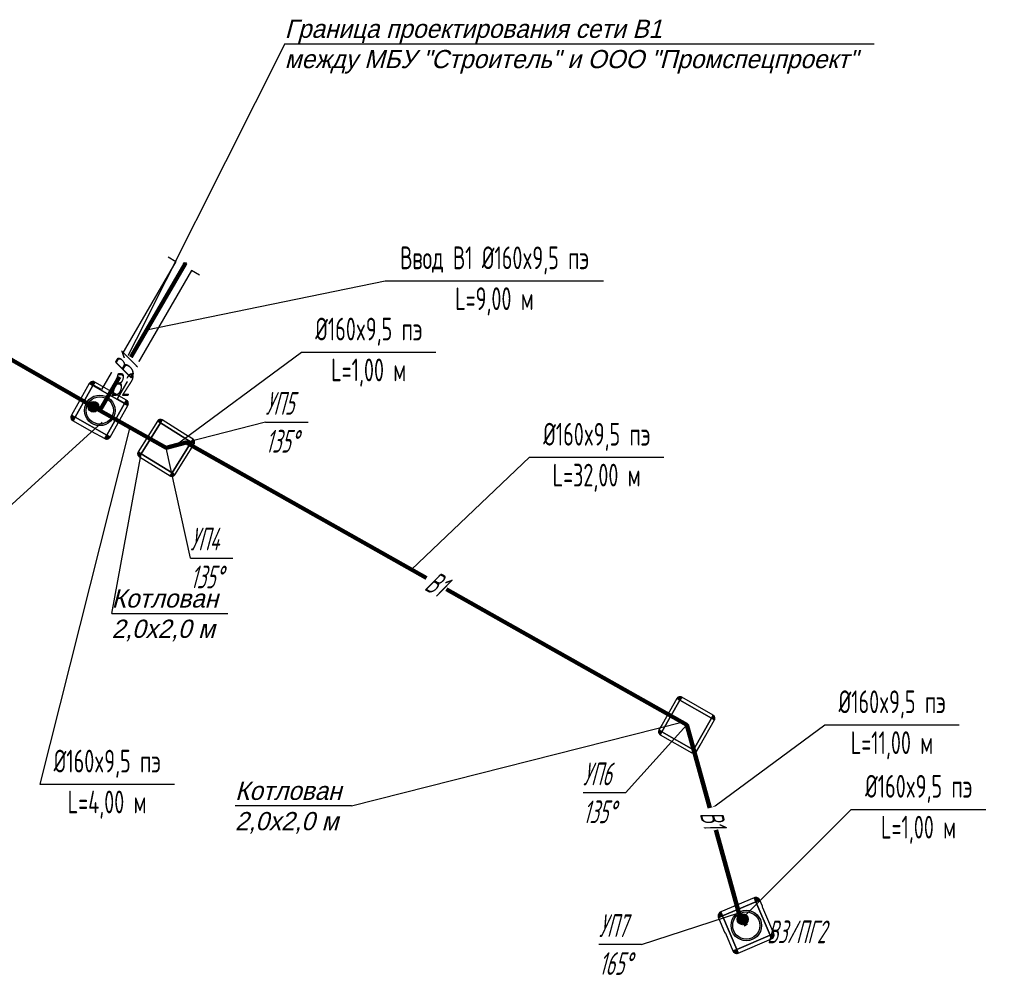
# Model space of a CAD drawing. Header units: millimetres. Extents: x 112608 to 125607, y 18336 to 42202.
# Tile 7 of 8: x 118239 to 118293, y 42102 to 42155. Entities that reach past the tile are written whole.
import ezdxf

# ---------------------------------------------------------------- set-up
doc = ezdxf.new("R2010")
doc.units = ezdxf.units.MM
doc.set_wipeout_variables(frame=1)
for name, color, linetype, lineweight in [('Линии сети', 30, 'Continuous', 30), ('Линии сети - подписи', 30, 'Continuous', 30), ('Сегменты', 30, 'Continuous', 100), ('Сегменты - подписи', 30, 'Continuous', 30), ('Узлы', 30, 'Continuous', 30), ('Узлы - подписи', 28, 'Continuous', 30), ('Футляры', 1, 'Continuous', 30)]:
    doc.layers.add(name, color=color, linetype=linetype, lineweight=lineweight)
for name, color, linetype in [('Полоса временного отвода', 7, 'Continuous'), ('Сегменты - элементы продольные', 7, 'Continuous'), ('Структурные линии', 7, 'Continuous')]:
    doc.layers.add(name, color=color, linetype=linetype)
doc.styles.add('SPDS', font='CS_Gost2304.shx', dxfattribs={"width": 0.8})
doc.styles.add('По умолчанию', font='SPDS.shx', dxfattribs={"width": 0.7, "oblique": 15, "height": 1.25})
doc.styles.add('Подписи узлов', font='SPDS.shx', dxfattribs={"width": 0.7, "oblique": 15, "height": 2.5})

# ---------------------------------------------------------------- blocks, each defined once
blk = doc.blocks.new('A$C609F5EC8')
at = {"color": 0, "linetype": 'ByBlock', "lineweight": -2}
for q in [(1221860.969, 463547.697), (1221903.222, 463567.216)]:
    blk.add_line((1221870.772, 463567.216), q, dxfattribs=at)
at = {"color": 0, "linetype": 'ByBlock', "lineweight": -2, "insert": (1221870.772, 463568.549), "char_height": 1, "attachment_point": 1}
blk.add_mtext('\\W1.00;\\Q15.00;Граница проектирования сети В1\\Pмежду МБУ "Строитель" и ООО "Промспецпроект"', dxfattribs=at)
blk = doc.blocks.new('A$CF1EE0C50')
at = {"color": 0, "linetype": 'ByBlock', "lineweight": -2}
for q in [(1221862.87, 463544.662), (1221867.647, 463535.861)]:
    blk.add_line((1221861.247, 463535.861), q, dxfattribs=at)
at = {"color": 0, "linetype": 'ByBlock', "lineweight": -2, "insert": (1221861.247, 463537.195), "char_height": 1, "attachment_point": 1}
blk.add_mtext('\\W1.00;\\Q15.00;Котлован\\P2,0х2,0 м', dxfattribs=at)
blk = doc.blocks.new('A$C23BAEBF9')
at = {"color": 0, "linetype": 'ByBlock', "lineweight": -2}
for q in [(1221892.715, 463529.906), (1221868.043, 463525.274)]:
    blk.add_line((1221874.443, 463525.274), q, dxfattribs=at)
at = {"color": 0, "linetype": 'ByBlock', "lineweight": -2, "insert": (1221868.043, 463526.608), "char_height": 1, "attachment_point": 1}
blk.add_mtext('\\W1.00;\\Q15.00;Котлован\\P2,0х2,0 м', dxfattribs=at)
blk = doc.blocks.new('A$C2849D661')
at = {"color": 0, "linetype": 'ByBlock', "lineweight": -2}
for q in [(1221860.727, 463546.407), (1221844.314, 463537.296)]:
    blk.add_line((1221850.714, 463537.296), q, dxfattribs=at)
at = {"color": 0, "linetype": 'ByBlock', "lineweight": -2, "insert": (1221844.314, 463538.63), "char_height": 1, "attachment_point": 1}
blk.add_mtext('\\W1.00;\\Q15.00;Котлован\\P2,0х2,0 м', dxfattribs=at)
blk = doc.blocks.new('*Колодец внутренним диаметром 1.5 м [c211ca4e-86ca-4649-95ee-f18b9289219f]154')
at = {"linetype": 'Continuous'}
h = blk.add_hatch(color=30, dxfattribs=at)
h.paths.add_polyline_path([(-0.507, -0.67, 1), (0.507, 0.67, 1)])
h.paths.add_polyline_path([(0.452, 0.598, -1), (-0.452, -0.598, -1)], flags=16)
h.paths.add_polyline_path([(0.581, 0.238, -1), (0.219, -0.241, -1)], flags=0)
blk.add_hatch(color=30, dxfattribs=at).paths.add_polyline_path([(0.219, -0.241), (0.227, -0.247), (0.236, -0.253), (0.245, -0.258), (0.254, -0.264), (0.263, -0.269), (0.273, -0.273), (0.282, -0.278), (0.292, -0.281), (0.302, -0.285), (0.312, -0.288), (0.322, -0.291), (0.332, -0.294), (0.342, -0.296), (0.353, -0.298), (0.363, -0.299), (0.373, -0.3), (0.384, -0.301), (0.394, -0.302), (0.405, -0.302), (0.415, -0.301), (0.426, -0.301), (0.436, -0.299), (0.446, -0.298), (0.457, -0.296), (0.467, -0.294), (0.477, -0.292), (0.487, -0.289), (0.497, -0.285), (0.507, -0.282), (0.517, -0.278), (0.526, -0.274), (0.536, -0.269), (0.545, -0.264), (0.554, -0.259), (0.563, -0.254), (0.572, -0.248), (0.58, -0.242), (0.588, -0.235), (0.596, -0.228), (0.604, -0.221), (0.612, -0.214), (0.619, -0.207), (0.626, -0.199), (0.633, -0.191), (0.639, -0.183), (0.645, -0.174), (0.651, -0.165), (0.657, -0.157), (0.662, -0.148), (0.667, -0.138), (0.672, -0.129), (0.676, -0.119), (0.68, -0.11), (0.683, -0.1), (0.687, -0.09), (0.69, -0.08), (0.692, -0.07), (0.694, -0.059), (0.696, -0.049), (0.698, -0.039), (0.699, -0.028), (0.7, -0.018), (0.7, -0.007), (0.7, 0.003), (0.7, 0.014), (0.699, 0.024), (0.698, 0.034), (0.696, 0.045), (0.695, 0.055), (0.692, 0.065), (0.69, 0.075), (0.687, 0.086), (0.684, 0.096), (0.68, 0.105), (0.676, 0.115), (0.672, 0.125), (0.668, 0.134), (0.663, 0.143), (0.657, 0.152), (0.652, 0.161), (0.646, 0.17), (0.64, 0.178), (0.633, 0.187), (0.627, 0.195), (0.62, 0.203), (0.613, 0.21), (0.605, 0.217), (0.597, 0.224), (0.589, 0.231), (0.581, 0.238), (0.573, 0.244), (0.564, 0.25), (0.555, 0.255), (0.546, 0.26), (0.537, 0.265), (0.527, 0.27), (0.518, 0.274), (0.508, 0.278), (0.498, 0.282), (0.488, 0.285), (0.478, 0.288), (0.468, 0.291), (0.458, 0.293), (0.447, 0.295), (0.437, 0.296), (0.427, 0.297), (0.416, 0.298), (0.406, 0.298), (0.395, 0.298), (0.385, 0.298), (0.374, 0.297), (0.364, 0.296), (0.354, 0.295), (0.343, 0.293), (0.333, 0.291), (0.323, 0.288), (0.313, 0.285), (0.303, 0.282), (0.293, 0.279), (0.283, 0.275), (0.274, 0.271), (0.264, 0.266), (0.255, 0.261), (0.246, 0.256), (0.237, 0.25), (0.228, 0.244), (0.22, 0.238), (0.212, 0.232), (0.204, 0.225), (0.196, 0.218), (0.188, 0.211), (0.181, 0.203), (0.174, 0.196), (0.167, 0.188), (0.161, 0.179), (0.155, 0.171), (0.149, 0.162), (0.143, 0.153), (0.138, 0.144), (0.133, 0.135), (0.128, 0.126), (0.124, 0.116), (0.12, 0.106), (0.117, 0.097), (0.113, 0.087), (0.11, 0.077), (0.108, 0.066), (0.106, 0.056), (0.104, 0.046), (0.102, 0.035), (0.101, 0.025), (0.1, 0.015), (0.1, 0.004), (0.1, -0.006), (0.1, -0.017), (0.101, -0.027), (0.102, -0.038), (0.104, -0.048), (0.105, -0.058), (0.108, -0.069), (0.11, -0.079), (0.113, -0.089), (0.116, -0.099), (0.12, -0.109), (0.124, -0.118), (0.128, -0.128), (0.132, -0.137), (0.137, -0.147), (0.143, -0.156), (0.148, -0.165), (0.154, -0.173), (0.16, -0.182), (0.166, -0.19), (0.173, -0.198), (0.18, -0.206), (0.187, -0.213), (0.195, -0.221), (0.203, -0.228), (0.211, -0.234)])
at = {"color": 30, "linetype": 'Continuous'}
for centre, radius in [((0, 0), 0.84), ((0, 0), 0.75), ((0.4, -0.002), 0.3)]:
    blk.add_circle(centre, radius, dxfattribs=at)
blk = doc.blocks.new('A$CC64EED94')
at = {"color": 0, "linetype": 'ByBlock', "lineweight": -2}
for q in [(1221864.247, 463544.983), (1221867.92, 463538.922)]:
    blk.add_line((1221865.579, 463538.922), q, dxfattribs=at)
at = {"color": 0, "linetype": 'ByBlock', "lineweight": -2, "insert": (1221865.579, 463540.589), "char_height": 1.25, "attachment_point": 1, "style": 'Подписи узлов'}
blk.add_mtext('\\W0.70;\\Q15.00;УП4\\P135°', dxfattribs=at)
blk = doc.blocks.new('*Угол поворота [e2afe987-e4a5-4e6d-9552-8711103c3f5b]156')
at = {"linetype": 'Continuous'}
blk.add_hatch(color=30, dxfattribs=at).paths.add_polyline_path([(0.075, 0, 1), (-0.075, 0, 1)])
at = {"color": 30, "linetype": 'Continuous'}
blk.add_circle((0, 0), 0.075, dxfattribs=at)
blk = doc.blocks.new('A$CFDB79107')
at = {"color": 0, "linetype": 'ByBlock', "lineweight": -2}
for q in [(1221865.343, 463545.288), (1221872.062, 463546.39)]:
    blk.add_line((1221869.721, 463546.39), q, dxfattribs=at)
at = {"color": 0, "linetype": 'ByBlock', "lineweight": -2, "insert": (1221869.721, 463548.056), "char_height": 1.25, "attachment_point": 1, "style": 'Подписи узлов'}
blk.add_mtext('\\W0.70;\\Q15.00;УП5\\P135°', dxfattribs=at)
blk = doc.blocks.new('A$C56CA89E6')
at = {"color": 0, "linetype": 'ByBlock', "lineweight": -2}
for q in [(1221892.909, 463529.732), (1221887.203, 463525.994)]:
    blk.add_line((1221889.544, 463525.994), q, dxfattribs=at)
at = {"color": 0, "linetype": 'ByBlock', "lineweight": -2, "insert": (1221887.203, 463527.661), "char_height": 1.25, "attachment_point": 1, "style": 'Подписи узлов'}
blk.add_mtext('\\W0.70;\\Q15.00;УП6\\P135°', dxfattribs=at)
blk = doc.blocks.new('A$CC802E458')
at = {"color": 0, "linetype": 'ByBlock', "lineweight": -2}
for q in [(1221895.783, 463519.385), (1221888.078, 463517.645)]:
    blk.add_line((1221890.418, 463517.645), q, dxfattribs=at)
at = {"color": 0, "linetype": 'ByBlock', "lineweight": -2, "insert": (1221888.078, 463519.312), "char_height": 1.25, "attachment_point": 1, "style": 'Подписи узлов'}
blk.add_mtext('\\W0.70;\\Q15.00;УП7\\P165°', dxfattribs=at)
blk = doc.blocks.new('*Узел [56da2801-aba1-40de-a41e-987c02c24d78]155')
at = {"linetype": 'Continuous'}
blk.add_hatch(color=30, dxfattribs=at).paths.add_polyline_path([(0.075, 0, 1), (-0.075, 0, 1)])
at = {"color": 30, "linetype": 'Continuous'}
blk.add_circle((0, 0), 0.075, dxfattribs=at)

msp = doc.modelspace()

# ---------------------------------------------------------------- linework, layer by layer
at = {"layer": 'Линии сети', "color": 18, "linetype": 'Continuous', "lineweight": 30, "true_color": 0x000000, "flags": 128}
for points in [[(118215.083, 42149.661), (118243.241, 42133.5)], [(118247.935, 42141.57), (118243.241, 42133.5)], [(118243.241, 42133.5), (118246.898, 42131.436)], [(118246.898, 42131.436), (118247.994, 42131.742)], [(118247.994, 42131.742), (118275.56, 42116.186)], [(118275.56, 42116.186), (118278.434, 42105.839)], [(118278.434, 42105.839), (118278.84, 42105.146)]]:
    msp.add_lwpolyline(points, dxfattribs=at)
at = {"layer": 'Сегменты', "color": 18, "linetype": 'Continuous', "lineweight": 100, "true_color": 0x000000, "flags": 128}
for points in [[(118215.083, 42149.661), (118243.241, 42133.5)], [(118247.935, 42141.57), (118243.241, 42133.5)], [(118243.241, 42133.5), (118246.898, 42131.436)], [(118246.898, 42131.436), (118247.994, 42131.742)], [(118247.994, 42131.742), (118275.56, 42116.186)], [(118275.56, 42116.186), (118278.434, 42105.839)], [(118278.434, 42105.839), (118278.84, 42105.146)]]:
    msp.add_lwpolyline(points, dxfattribs=at)
at = {"layer": 'Сегменты - подписи', "color": 18, "true_color": 0x000000, "flags": 128}
for points in [[(118245.823, 42137.938), (118258.959, 42140.627), (118270.984, 42140.627)], [(118247.391, 42131.574), (118254.342, 42136.707), (118261.752, 42136.707)], [(118244.887, 42132.571), (118239.939, 42112.928), (118247.348, 42112.928)], [(118260.398, 42124.742), (118266.894, 42130.918), (118274.303, 42130.918)], [(118276.853, 42111.53), (118283.156, 42116.192), (118290.565, 42116.192)], [(118278.617, 42105.527), (118284.619, 42111.542), (118292.029, 42111.542)]]:
    msp.add_lwpolyline(points, dxfattribs=at)
at = {"layer": 'Сегменты - элементы продольные', "color": 18, "linetype": 'Continuous', "lineweight": -3, "true_color": 0x000000, "flags": 128}
for points in [[(118215.083, 42149.661), (118243.241, 42133.5)], [(118247.935, 42141.57), (118243.241, 42133.5)], [(118243.241, 42133.5), (118246.898, 42131.436)], [(118246.898, 42131.436), (118247.994, 42131.742)], [(118247.994, 42131.742), (118275.56, 42116.186)], [(118275.56, 42116.186), (118278.434, 42105.839)], [(118278.434, 42105.839), (118278.84, 42105.146)]]:
    msp.add_lwpolyline(points, dxfattribs=at)
at = {"layer": 'Структурные линии', "color": 18, "linetype": 'Continuous', "lineweight": -3, "true_color": 0x000000}
for points in [[(118244.708, 42134.064, 237.324), (118242.972, 42135.058, 237.451), (118242.94, 42135.073, 237.453), (118242.906, 42135.083, 237.455), (118242.871, 42135.087, 237.458), (118242.836, 42135.086, 237.46), (118242.801, 42135.079, 237.462), (118242.768, 42135.067, 237.464), (118242.737, 42135.05, 237.465), (118242.709, 42135.029, 237.467), (118242.684, 42135.003, 237.468), (118242.665, 42134.973, 237.468), (118242.386, 42134.481, 237.477), (118241.679, 42133.233, 237.497), (118241.664, 42133.2, 237.498), (118241.654, 42133.166, 237.498), (118241.65, 42133.13, 237.497), (118241.651, 42133.094, 237.496), (118241.658, 42133.059, 237.495), (118241.671, 42133.025, 237.494), (118241.688, 42132.994, 237.492), (118241.71, 42132.966, 237.49), (118241.737, 42132.941, 237.488), (118241.767, 42132.921, 237.486), (118242.768, 42132.365, 237.414), (118243.515, 42131.95, 237.359), (118243.545, 42131.936, 237.357), (118243.578, 42131.927, 237.355), (118243.611, 42131.923, 237.353), (118243.645, 42131.924, 237.351), (118243.678, 42131.931, 237.349), (118243.71, 42131.942, 237.347), (118243.739, 42131.959, 237.345), (118243.765, 42131.98, 237.344), (118243.788, 42132.004, 237.343), (118243.807, 42132.032, 237.343), (118244.787, 42133.775, 237.314), (118244.801, 42133.805, 237.313), (118244.81, 42133.837, 237.313), (118244.814, 42133.87, 237.314), (118244.813, 42133.903, 237.314), (118244.807, 42133.936, 237.315), (118244.796, 42133.967, 237.317), (118244.78, 42133.996, 237.318), (118244.759, 42134.022, 237.32), (118244.735, 42134.045, 237.322)], [(118242.862, 42134.862, 235.205), (118242.665, 42134.973, 237.468), (118242.386, 42134.481, 237.477), (118241.679, 42133.233, 237.497), (118241.879, 42133.12, 235.205)], [(118244.604, 42133.879, 235.205), (118242.862, 42134.862, 235.205), (118241.879, 42133.12, 235.205), (118243.621, 42132.137, 235.205)], [(118242.862, 42134.862, 235.205), (118242.684, 42135.003, 237.468), (118242.665, 42134.973, 237.468)], [(118242.862, 42134.862, 235.205), (118242.709, 42135.029, 237.467), (118242.684, 42135.003, 237.468)], [(118242.862, 42134.862, 235.205), (118242.737, 42135.05, 237.465), (118242.709, 42135.029, 237.467)], [(118242.862, 42134.862, 235.205), (118242.768, 42135.067, 237.464), (118242.737, 42135.05, 237.465)], [(118242.862, 42134.862, 235.205), (118242.801, 42135.079, 237.462), (118242.768, 42135.067, 237.464)], [(118242.862, 42134.862, 235.205), (118242.836, 42135.086, 237.46), (118242.801, 42135.079, 237.462)], [(118242.862, 42134.862, 235.205), (118242.871, 42135.087, 237.458), (118242.836, 42135.086, 237.46)], [(118242.862, 42134.862, 235.205), (118242.906, 42135.083, 237.455), (118242.871, 42135.087, 237.458)], [(118242.862, 42134.862, 235.205), (118242.94, 42135.073, 237.453), (118242.906, 42135.083, 237.455)], [(118242.862, 42134.862, 235.205), (118242.972, 42135.058, 237.451), (118242.94, 42135.073, 237.453)], [(118244.604, 42133.879, 235.205), (118244.708, 42134.064, 237.324), (118242.972, 42135.058, 237.451), (118242.862, 42134.862, 235.205)], [(118243.621, 42132.137, 235.205), (118243.807, 42132.032, 237.343), (118244.787, 42133.775, 237.314), (118244.604, 42133.879, 235.205)], [(118244.604, 42133.879, 235.205), (118244.735, 42134.045, 237.322), (118244.708, 42134.064, 237.324)], [(118244.604, 42133.879, 235.205), (118244.759, 42134.022, 237.32), (118244.735, 42134.045, 237.322)], [(118244.604, 42133.879, 235.205), (118244.78, 42133.996, 237.318), (118244.759, 42134.022, 237.32)], [(118244.604, 42133.879, 235.205), (118244.796, 42133.967, 237.317), (118244.78, 42133.996, 237.318)], [(118244.604, 42133.879, 235.205), (118244.807, 42133.936, 237.315), (118244.796, 42133.967, 237.317)], [(118244.604, 42133.879, 235.205), (118244.813, 42133.903, 237.314), (118244.807, 42133.936, 237.315)], [(118244.604, 42133.879, 235.205), (118244.814, 42133.87, 237.314), (118244.813, 42133.903, 237.314)], [(118244.604, 42133.879, 235.205), (118244.787, 42133.775, 237.314), (118244.801, 42133.805, 237.313)], [(118244.604, 42133.879, 235.205), (118244.801, 42133.805, 237.313), (118244.81, 42133.837, 237.313)], [(118244.604, 42133.879, 235.205), (118244.81, 42133.837, 237.313), (118244.814, 42133.87, 237.314)], [(118241.879, 42133.12, 235.205), (118241.654, 42133.166, 237.498), (118241.65, 42133.13, 237.497)], [(118241.879, 42133.12, 235.205), (118241.65, 42133.13, 237.497), (118241.651, 42133.094, 237.496)], [(118241.879, 42133.12, 235.205), (118241.651, 42133.094, 237.496), (118241.658, 42133.059, 237.495)], [(118241.879, 42133.12, 235.205), (118241.664, 42133.2, 237.498), (118241.654, 42133.166, 237.498)], [(118241.879, 42133.12, 235.205), (118241.658, 42133.059, 237.495), (118241.671, 42133.025, 237.494)], [(118241.879, 42133.12, 235.205), (118241.679, 42133.233, 237.497), (118241.664, 42133.2, 237.498)], [(118241.879, 42133.12, 235.205), (118241.671, 42133.025, 237.494), (118241.688, 42132.994, 237.492)], [(118241.879, 42133.12, 235.205), (118241.688, 42132.994, 237.492), (118241.71, 42132.966, 237.49)], [(118241.879, 42133.12, 235.205), (118241.71, 42132.966, 237.49), (118241.737, 42132.941, 237.488)], [(118241.879, 42133.12, 235.205), (118241.737, 42132.941, 237.488), (118241.767, 42132.921, 237.486)], [(118241.879, 42133.12, 235.205), (118241.767, 42132.921, 237.486), (118242.768, 42132.365, 237.414), (118243.515, 42131.95, 237.359), (118243.621, 42132.137, 235.205)], [(118245.418, 42130.951, 237.334), (118245.423, 42130.948, 237.334), (118247.117, 42129.896, 237.315), (118247.143, 42129.882, 237.315), (118247.172, 42129.873, 237.314), (118247.202, 42129.868, 237.314), (118247.232, 42129.867, 237.314), (118247.262, 42129.872, 237.313), (118247.29, 42129.881, 237.313), (118247.317, 42129.895, 237.312), (118247.342, 42129.912, 237.312), (118247.363, 42129.933, 237.312), (118247.381, 42129.958, 237.312), (118248.142, 42131.183, 237.298), (118248.23, 42131.325, 237.293), (118248.436, 42131.657, 237.288), (118248.449, 42131.683, 237.288), (118248.459, 42131.711, 237.287), (118248.464, 42131.741, 237.287), (118248.464, 42131.77, 237.286), (118248.459, 42131.8, 237.285), (118248.45, 42131.828, 237.285), (118248.437, 42131.855, 237.284), (118248.42, 42131.879, 237.283), (118248.399, 42131.9, 237.282), (118248.375, 42131.917, 237.282), (118247.977, 42132.163, 237.271), (118246.676, 42132.972, 237.26), (118246.65, 42132.986, 237.26), (118246.622, 42132.995, 237.26), (118246.593, 42133, 237.26), (118246.564, 42133, 237.261), (118246.535, 42132.996, 237.261), (118246.507, 42132.987, 237.262), (118246.481, 42132.974, 237.262), (118246.457, 42132.957, 237.263), (118246.436, 42132.936, 237.264), (118246.418, 42132.913, 237.265), (118245.356, 42131.218, 237.327), (118245.342, 42131.191, 237.328), (118245.332, 42131.162, 237.329), (118245.327, 42131.132, 237.33), (118245.327, 42131.102, 237.331), (118245.332, 42131.072, 237.331), (118245.341, 42131.043, 237.332), (118245.354, 42131.016, 237.333), (118245.372, 42130.991, 237.333), (118245.393, 42130.969, 237.334)], [(118246.577, 42132.814, 235.394), (118246.418, 42132.913, 237.265), (118245.356, 42131.218, 237.327), (118245.52, 42131.116, 235.394)], [(118245.52, 42131.116, 235.394), (118247.218, 42130.059, 235.394), (118248.275, 42131.757, 235.394), (118246.577, 42132.814, 235.394)], [(118246.577, 42132.814, 235.394), (118246.436, 42132.936, 237.264), (118246.418, 42132.913, 237.265)], [(118246.577, 42132.814, 235.394), (118246.457, 42132.957, 237.263), (118246.436, 42132.936, 237.264)], [(118246.577, 42132.814, 235.394), (118246.481, 42132.974, 237.262), (118246.457, 42132.957, 237.263)], [(118246.577, 42132.814, 235.394), (118246.507, 42132.987, 237.262), (118246.481, 42132.974, 237.262)], [(118246.577, 42132.814, 235.394), (118246.535, 42132.996, 237.261), (118246.507, 42132.987, 237.262)], [(118246.577, 42132.814, 235.394), (118246.564, 42133, 237.261), (118246.535, 42132.996, 237.261)], [(118246.577, 42132.814, 235.394), (118246.593, 42133, 237.26), (118246.564, 42133, 237.261)], [(118246.577, 42132.814, 235.394), (118246.622, 42132.995, 237.26), (118246.593, 42133, 237.26)], [(118246.577, 42132.814, 235.394), (118246.65, 42132.986, 237.26), (118246.622, 42132.995, 237.26)], [(118246.577, 42132.814, 235.394), (118246.676, 42132.972, 237.26), (118246.65, 42132.986, 237.26)], [(118248.275, 42131.757, 235.394), (118248.375, 42131.917, 237.282), (118247.977, 42132.163, 237.271), (118246.676, 42132.972, 237.26), (118246.577, 42132.814, 235.394)], [(118243.621, 42132.137, 235.205), (118243.515, 42131.95, 237.359), (118243.545, 42131.936, 237.357)], [(118243.621, 42132.137, 235.205), (118243.545, 42131.936, 237.357), (118243.578, 42131.927, 237.355)], [(118243.621, 42132.137, 235.205), (118243.578, 42131.927, 237.355), (118243.611, 42131.923, 237.353)], [(118243.621, 42132.137, 235.205), (118243.611, 42131.923, 237.353), (118243.645, 42131.924, 237.351)], [(118243.621, 42132.137, 235.205), (118243.645, 42131.924, 237.351), (118243.678, 42131.931, 237.349)], [(118243.621, 42132.137, 235.205), (118243.678, 42131.931, 237.349), (118243.71, 42131.942, 237.347)], [(118243.621, 42132.137, 235.205), (118243.71, 42131.942, 237.347), (118243.739, 42131.959, 237.345)], [(118243.621, 42132.137, 235.205), (118243.739, 42131.959, 237.345), (118243.765, 42131.98, 237.344)], [(118243.621, 42132.137, 235.205), (118243.765, 42131.98, 237.344), (118243.788, 42132.004, 237.343)], [(118243.621, 42132.137, 235.205), (118243.788, 42132.004, 237.343), (118243.807, 42132.032, 237.343)], [(118247.218, 42130.059, 235.394), (118247.381, 42129.958, 237.312), (118248.142, 42131.183, 237.298), (118248.23, 42131.325, 237.293), (118248.436, 42131.657, 237.288), (118248.275, 42131.757, 235.394)], [(118248.275, 42131.757, 235.394), (118248.399, 42131.9, 237.282), (118248.375, 42131.917, 237.282)], [(118248.275, 42131.757, 235.394), (118248.42, 42131.879, 237.283), (118248.399, 42131.9, 237.282)], [(118248.275, 42131.757, 235.394), (118248.437, 42131.855, 237.284), (118248.42, 42131.879, 237.283)], [(118248.275, 42131.757, 235.394), (118248.45, 42131.828, 237.285), (118248.437, 42131.855, 237.284)], [(118248.275, 42131.757, 235.394), (118248.459, 42131.8, 237.285), (118248.45, 42131.828, 237.285)], [(118248.275, 42131.757, 235.394), (118248.464, 42131.77, 237.286), (118248.459, 42131.8, 237.285)], [(118248.275, 42131.757, 235.394), (118248.464, 42131.741, 237.287), (118248.464, 42131.77, 237.286)], [(118248.275, 42131.757, 235.394), (118248.436, 42131.657, 237.288), (118248.449, 42131.683, 237.288)], [(118248.275, 42131.757, 235.394), (118248.449, 42131.683, 237.288), (118248.459, 42131.711, 237.287)], [(118248.275, 42131.757, 235.394), (118248.459, 42131.711, 237.287), (118248.464, 42131.741, 237.287)], [(118245.52, 42131.116, 235.394), (118245.332, 42131.162, 237.329), (118245.327, 42131.132, 237.33)], [(118245.52, 42131.116, 235.394), (118245.327, 42131.132, 237.33), (118245.327, 42131.102, 237.331)], [(118245.52, 42131.116, 235.394), (118245.327, 42131.102, 237.331), (118245.332, 42131.072, 237.331)], [(118245.52, 42131.116, 235.394), (118245.342, 42131.191, 237.328), (118245.332, 42131.162, 237.329)], [(118245.52, 42131.116, 235.394), (118245.332, 42131.072, 237.331), (118245.341, 42131.043, 237.332)], [(118245.52, 42131.116, 235.394), (118245.341, 42131.043, 237.332), (118245.354, 42131.016, 237.333)], [(118245.52, 42131.116, 235.394), (118245.356, 42131.218, 237.327), (118245.342, 42131.191, 237.328)], [(118245.52, 42131.116, 235.394), (118245.354, 42131.016, 237.333), (118245.372, 42130.991, 237.333)], [(118245.52, 42131.116, 235.394), (118245.372, 42130.991, 237.333), (118245.393, 42130.969, 237.334)], [(118245.52, 42131.116, 235.394), (118245.393, 42130.969, 237.334), (118245.418, 42130.951, 237.334)], [(118245.52, 42131.116, 235.394), (118245.418, 42130.951, 237.334), (118245.423, 42130.948, 237.334), (118247.117, 42129.896, 237.315), (118247.218, 42130.059, 235.394)], [(118247.218, 42130.059, 235.394), (118247.117, 42129.896, 237.315), (118247.143, 42129.882, 237.315)], [(118247.218, 42130.059, 235.394), (118247.143, 42129.882, 237.315), (118247.172, 42129.873, 237.314)], [(118247.218, 42130.059, 235.394), (118247.172, 42129.873, 237.314), (118247.202, 42129.868, 237.314)], [(118247.218, 42130.059, 235.394), (118247.202, 42129.868, 237.314), (118247.232, 42129.867, 237.314)], [(118247.218, 42130.059, 235.394), (118247.232, 42129.867, 237.314), (118247.262, 42129.872, 237.313)], [(118247.218, 42130.059, 235.394), (118247.262, 42129.872, 237.313), (118247.29, 42129.881, 237.313)], [(118247.218, 42130.059, 235.394), (118247.29, 42129.881, 237.313), (118247.317, 42129.895, 237.312)], [(118247.218, 42130.059, 235.394), (118247.317, 42129.895, 237.312), (118247.342, 42129.912, 237.312)], [(118247.218, 42130.059, 235.394), (118247.342, 42129.912, 237.312), (118247.363, 42129.933, 237.312)], [(118247.218, 42130.059, 235.394), (118247.363, 42129.933, 237.312), (118247.381, 42129.958, 237.312)], [(118274.1, 42115.648, 236.62), (118275.838, 42114.657, 236.593), (118275.864, 42114.645, 236.592), (118275.893, 42114.636, 236.592), (118275.922, 42114.633, 236.592), (118275.952, 42114.634, 236.591), (118275.981, 42114.639, 236.591), (118276.009, 42114.649, 236.591), (118276.035, 42114.663, 236.591), (118276.058, 42114.682, 236.591), (118276.079, 42114.703, 236.591), (118276.095, 42114.728, 236.592), (118276.295, 42115.075, 236.595), (118277.089, 42116.463, 236.597), (118277.101, 42116.49, 236.597), (118277.11, 42116.519, 236.597), (118277.114, 42116.548, 236.598), (118277.113, 42116.578, 236.598), (118277.107, 42116.607, 236.598), (118277.097, 42116.635, 236.599), (118277.083, 42116.661, 236.599), (118277.065, 42116.685, 236.599), (118277.043, 42116.705, 236.6), (118277.019, 42116.722, 236.6), (118275.284, 42117.718, 236.628), (118275.256, 42117.731, 236.628), (118275.227, 42117.739, 236.629), (118275.198, 42117.743, 236.629), (118275.167, 42117.742, 236.629), (118275.138, 42117.736, 236.63), (118275.109, 42117.726, 236.63), (118275.083, 42117.712, 236.63), (118275.059, 42117.693, 236.63), (118275.038, 42117.671, 236.63), (118275.021, 42117.646, 236.63), (118274.205, 42116.219, 236.628), (118274.028, 42115.91, 236.625), (118274.016, 42115.883, 236.625), (118274.007, 42115.854, 236.624), (118274.003, 42115.824, 236.624), (118274.004, 42115.794, 236.623), (118274.01, 42115.764, 236.623), (118274.02, 42115.736, 236.622), (118274.035, 42115.709, 236.622), (118274.053, 42115.685, 236.621), (118274.075, 42115.665, 236.621)], [(118275.188, 42117.55, 234.702), (118275.021, 42117.646, 236.63), (118274.205, 42116.219, 236.628), (118274.028, 42115.91, 236.625), (118274.195, 42115.814, 234.702)], [(118274.195, 42115.814, 234.702), (118275.931, 42114.821, 234.702), (118276.924, 42116.558, 234.702), (118275.188, 42117.55, 234.702)], [(118275.188, 42117.55, 234.702), (118275.038, 42117.671, 236.63), (118275.021, 42117.646, 236.63)], [(118275.188, 42117.55, 234.702), (118275.059, 42117.693, 236.63), (118275.038, 42117.671, 236.63)], [(118275.188, 42117.55, 234.702), (118275.083, 42117.712, 236.63), (118275.059, 42117.693, 236.63)], [(118275.188, 42117.55, 234.702), (118275.109, 42117.726, 236.63), (118275.083, 42117.712, 236.63)], [(118275.188, 42117.55, 234.702), (118275.138, 42117.736, 236.63), (118275.109, 42117.726, 236.63)], [(118275.188, 42117.55, 234.702), (118275.167, 42117.742, 236.629), (118275.138, 42117.736, 236.63)], [(118275.188, 42117.55, 234.702), (118275.198, 42117.743, 236.629), (118275.167, 42117.742, 236.629)], [(118275.188, 42117.55, 234.702), (118275.227, 42117.739, 236.629), (118275.198, 42117.743, 236.629)], [(118275.188, 42117.55, 234.702), (118275.256, 42117.731, 236.628), (118275.227, 42117.739, 236.629)], [(118275.188, 42117.55, 234.702), (118275.284, 42117.718, 236.628), (118275.256, 42117.731, 236.628)], [(118276.924, 42116.558, 234.702), (118277.019, 42116.722, 236.6), (118275.284, 42117.718, 236.628), (118275.188, 42117.55, 234.702)], [(118275.931, 42114.821, 234.702), (118276.095, 42114.728, 236.592), (118276.295, 42115.075, 236.595), (118277.089, 42116.463, 236.597), (118276.924, 42116.558, 234.702)], [(118276.924, 42116.558, 234.702), (118277.043, 42116.705, 236.6), (118277.019, 42116.722, 236.6)], [(118276.924, 42116.558, 234.702), (118277.065, 42116.685, 236.599), (118277.043, 42116.705, 236.6)], [(118276.924, 42116.558, 234.702), (118277.083, 42116.661, 236.599), (118277.065, 42116.685, 236.599)], [(118276.924, 42116.558, 234.702), (118277.097, 42116.635, 236.599), (118277.083, 42116.661, 236.599)], [(118276.924, 42116.558, 234.702), (118277.107, 42116.607, 236.598), (118277.097, 42116.635, 236.599)], [(118276.924, 42116.558, 234.702), (118277.113, 42116.578, 236.598), (118277.107, 42116.607, 236.598)], [(118276.924, 42116.558, 234.702), (118277.114, 42116.548, 236.598), (118277.113, 42116.578, 236.598)], [(118276.924, 42116.558, 234.702), (118277.089, 42116.463, 236.597), (118277.101, 42116.49, 236.597)], [(118276.924, 42116.558, 234.702), (118277.101, 42116.49, 236.597), (118277.11, 42116.519, 236.597)], [(118276.924, 42116.558, 234.702), (118277.11, 42116.519, 236.597), (118277.114, 42116.548, 236.598)], [(118274.195, 42115.814, 234.702), (118274.007, 42115.854, 236.624), (118274.003, 42115.824, 236.624)], [(118274.195, 42115.814, 234.702), (118274.003, 42115.824, 236.624), (118274.004, 42115.794, 236.623)], [(118274.195, 42115.814, 234.702), (118274.004, 42115.794, 236.623), (118274.01, 42115.764, 236.623)], [(118274.195, 42115.814, 234.702), (118274.016, 42115.883, 236.625), (118274.007, 42115.854, 236.624)], [(118274.195, 42115.814, 234.702), (118274.01, 42115.764, 236.623), (118274.02, 42115.736, 236.622)], [(118274.195, 42115.814, 234.702), (118274.028, 42115.91, 236.625), (118274.016, 42115.883, 236.625)], [(118274.195, 42115.814, 234.702), (118274.02, 42115.736, 236.622), (118274.035, 42115.709, 236.622)], [(118274.195, 42115.814, 234.702), (118274.035, 42115.709, 236.622), (118274.053, 42115.685, 236.621)], [(118274.195, 42115.814, 234.702), (118274.053, 42115.685, 236.621), (118274.075, 42115.665, 236.621)], [(118274.195, 42115.814, 234.702), (118274.075, 42115.665, 236.621), (118274.1, 42115.648, 236.62)], [(118274.195, 42115.814, 234.702), (118274.1, 42115.648, 236.62), (118275.838, 42114.657, 236.593), (118275.931, 42114.821, 234.702)], [(118275.931, 42114.821, 234.702), (118275.838, 42114.657, 236.593), (118275.864, 42114.645, 236.592)], [(118275.931, 42114.821, 234.702), (118275.864, 42114.645, 236.592), (118275.893, 42114.636, 236.592)], [(118275.931, 42114.821, 234.702), (118275.893, 42114.636, 236.592), (118275.922, 42114.633, 236.592)], [(118275.931, 42114.821, 234.702), (118275.922, 42114.633, 236.592), (118275.952, 42114.634, 236.591)], [(118275.931, 42114.821, 234.702), (118275.952, 42114.634, 236.591), (118275.981, 42114.639, 236.591)], [(118275.931, 42114.821, 234.702), (118275.981, 42114.639, 236.591), (118276.009, 42114.649, 236.591)], [(118275.931, 42114.821, 234.702), (118276.009, 42114.649, 236.591), (118276.035, 42114.663, 236.591)], [(118275.931, 42114.821, 234.702), (118276.035, 42114.663, 236.591), (118276.058, 42114.682, 236.591)], [(118275.931, 42114.821, 234.702), (118276.058, 42114.682, 236.591), (118276.079, 42114.703, 236.591)], [(118275.931, 42114.821, 234.702), (118276.079, 42114.703, 236.591), (118276.095, 42114.728, 236.592)], [(118277.305, 42105.58, 236.57), (118277.639, 42104.791, 236.585), (118277.683, 42104.735, 236.4), (118277.693, 42104.719, 236.372), (118278.107, 42103.748, 236.357), (118278.123, 42103.717, 236.357), (118278.144, 42103.689, 236.356), (118278.169, 42103.665, 236.355), (118278.197, 42103.645, 236.354), (118278.228, 42103.629, 236.354), (118278.261, 42103.619, 236.353), (118278.296, 42103.614, 236.352), (118278.33, 42103.614, 236.351), (118278.364, 42103.62, 236.35), (118278.397, 42103.631, 236.349), (118280.236, 42104.417, 236.307), (118280.266, 42104.433, 236.306), (118280.293, 42104.453, 236.306), (118280.317, 42104.478, 236.305), (118280.337, 42104.505, 236.305), (118280.352, 42104.536, 236.305), (118280.362, 42104.568, 236.304), (118280.367, 42104.601, 236.304), (118280.367, 42104.635, 236.305), (118280.361, 42104.669, 236.305), (118280.35, 42104.701, 236.305), (118279.748, 42106.124, 236.327), (118279.74, 42106.155, 236.374), (118279.729, 42106.221, 236.528), (118279.588, 42106.55, 236.522), (118279.571, 42106.583, 236.521), (118279.548, 42106.613, 236.521), (118279.522, 42106.639, 236.52), (118279.491, 42106.661, 236.52), (118279.458, 42106.677, 236.52), (118279.423, 42106.688, 236.52), (118279.386, 42106.694, 236.521), (118279.348, 42106.694, 236.521), (118279.312, 42106.688, 236.522), (118279.276, 42106.676, 236.522), (118277.434, 42105.897, 236.561), (118277.4, 42105.88, 236.562), (118277.37, 42105.857, 236.563), (118277.343, 42105.83, 236.564), (118277.321, 42105.799, 236.565), (118277.304, 42105.765, 236.566), (118277.293, 42105.729, 236.567), (118277.287, 42105.692, 236.568), (118277.287, 42105.654, 236.569), (118277.293, 42105.616, 236.57)], [(118279.369, 42106.457, 234.145), (118279.276, 42106.676, 236.522), (118277.434, 42105.897, 236.561), (118277.529, 42105.675, 234.145)], [(118277.529, 42105.675, 234.145), (118278.311, 42103.834, 234.145), (118280.151, 42104.616, 234.145), (118279.369, 42106.457, 234.145)], [(118279.369, 42106.457, 234.145), (118279.312, 42106.688, 236.522), (118279.276, 42106.676, 236.522)], [(118279.369, 42106.457, 234.145), (118279.348, 42106.694, 236.521), (118279.312, 42106.688, 236.522)], [(118279.369, 42106.457, 234.145), (118279.386, 42106.694, 236.521), (118279.348, 42106.694, 236.521)], [(118279.369, 42106.457, 234.145), (118279.423, 42106.688, 236.52), (118279.386, 42106.694, 236.521)], [(118279.369, 42106.457, 234.145), (118279.458, 42106.677, 236.52), (118279.423, 42106.688, 236.52)], [(118279.369, 42106.457, 234.145), (118279.491, 42106.661, 236.52), (118279.458, 42106.677, 236.52)], [(118279.369, 42106.457, 234.145), (118279.522, 42106.639, 236.52), (118279.491, 42106.661, 236.52)], [(118279.369, 42106.457, 234.145), (118279.548, 42106.613, 236.521), (118279.522, 42106.639, 236.52)], [(118279.369, 42106.457, 234.145), (118279.571, 42106.583, 236.521), (118279.548, 42106.613, 236.521)], [(118279.369, 42106.457, 234.145), (118279.588, 42106.55, 236.522), (118279.571, 42106.583, 236.521)], [(118280.151, 42104.616, 234.145), (118280.35, 42104.701, 236.305), (118279.748, 42106.124, 236.327), (118279.74, 42106.155, 236.374), (118279.729, 42106.221, 236.528), (118279.588, 42106.55, 236.522), (118279.369, 42106.457, 234.145)], [(118277.529, 42105.675, 234.145), (118277.434, 42105.897, 236.561), (118277.4, 42105.88, 236.562)], [(118277.529, 42105.675, 234.145), (118277.293, 42105.729, 236.567), (118277.287, 42105.692, 236.568)], [(118277.529, 42105.675, 234.145), (118277.287, 42105.692, 236.568), (118277.287, 42105.654, 236.569)], [(118277.529, 42105.675, 234.145), (118277.287, 42105.654, 236.569), (118277.293, 42105.616, 236.57)], [(118277.529, 42105.675, 234.145), (118277.304, 42105.765, 236.566), (118277.293, 42105.729, 236.567)], [(118277.529, 42105.675, 234.145), (118277.293, 42105.616, 236.57), (118277.305, 42105.58, 236.57)], [(118277.529, 42105.675, 234.145), (118277.321, 42105.799, 236.565), (118277.304, 42105.765, 236.566)], [(118277.529, 42105.675, 234.145), (118277.305, 42105.58, 236.57), (118277.639, 42104.791, 236.585), (118277.683, 42104.735, 236.4), (118277.693, 42104.719, 236.372), (118278.107, 42103.748, 236.357), (118278.311, 42103.834, 234.145)], [(118277.529, 42105.675, 234.145), (118277.343, 42105.83, 236.564), (118277.321, 42105.799, 236.565)], [(118277.529, 42105.675, 234.145), (118277.37, 42105.857, 236.563), (118277.343, 42105.83, 236.564)], [(118277.529, 42105.675, 234.145), (118277.4, 42105.88, 236.562), (118277.37, 42105.857, 236.563)], [(118278.311, 42103.834, 234.145), (118278.397, 42103.631, 236.349), (118280.236, 42104.417, 236.307), (118280.151, 42104.616, 234.145)], [(118280.151, 42104.616, 234.145), (118280.361, 42104.669, 236.305), (118280.35, 42104.701, 236.305)], [(118280.151, 42104.616, 234.145), (118280.367, 42104.635, 236.305), (118280.361, 42104.669, 236.305)], [(118280.151, 42104.616, 234.145), (118280.367, 42104.601, 236.304), (118280.367, 42104.635, 236.305)], [(118280.151, 42104.616, 234.145), (118280.236, 42104.417, 236.307), (118280.266, 42104.433, 236.306)], [(118280.151, 42104.616, 234.145), (118280.266, 42104.433, 236.306), (118280.293, 42104.453, 236.306)], [(118280.151, 42104.616, 234.145), (118280.293, 42104.453, 236.306), (118280.317, 42104.478, 236.305)], [(118280.151, 42104.616, 234.145), (118280.317, 42104.478, 236.305), (118280.337, 42104.505, 236.305)], [(118280.151, 42104.616, 234.145), (118280.337, 42104.505, 236.305), (118280.352, 42104.536, 236.305)], [(118280.151, 42104.616, 234.145), (118280.352, 42104.536, 236.305), (118280.362, 42104.568, 236.304)], [(118280.151, 42104.616, 234.145), (118280.362, 42104.568, 236.304), (118280.367, 42104.601, 236.304)], [(118278.311, 42103.834, 234.145), (118278.107, 42103.748, 236.357), (118278.123, 42103.717, 236.357)], [(118278.311, 42103.834, 234.145), (118278.123, 42103.717, 236.357), (118278.144, 42103.689, 236.356)], [(118278.311, 42103.834, 234.145), (118278.144, 42103.689, 236.356), (118278.169, 42103.665, 236.355)], [(118278.311, 42103.834, 234.145), (118278.169, 42103.665, 236.355), (118278.197, 42103.645, 236.354)], [(118278.311, 42103.834, 234.145), (118278.197, 42103.645, 236.354), (118278.228, 42103.629, 236.354)], [(118278.311, 42103.834, 234.145), (118278.228, 42103.629, 236.354), (118278.261, 42103.619, 236.353)], [(118278.311, 42103.834, 234.145), (118278.261, 42103.619, 236.353), (118278.296, 42103.614, 236.352)], [(118278.311, 42103.834, 234.145), (118278.296, 42103.614, 236.352), (118278.33, 42103.614, 236.351)], [(118278.311, 42103.834, 234.145), (118278.33, 42103.614, 236.351), (118278.364, 42103.62, 236.35)], [(118278.311, 42103.834, 234.145), (118278.364, 42103.62, 236.35), (118278.397, 42103.631, 236.349)]]:
    msp.add_polyline3d(points, close=True, dxfattribs=at)
at = {"layer": 'Футляры', "color": 18, "linetype": 'Continuous', "lineweight": 30, "true_color": 0x000000, "flags": 128}
for points in [[(118246.998, 42141.948), (118247.43, 42141.696), (118243.328, 42134.643), (118242.895, 42134.894)], [(118248.727, 42140.942), (118248.295, 42141.194), (118244.192, 42134.14), (118244.624, 42133.889)]]:
    msp.add_lwpolyline(points, dxfattribs=at)

# ---------------------------------------------------------------- block references
at = {"color": 18, "true_color": 0x000000}
for name in ['A$C2849D661', 'A$CF1EE0C50', 'A$C23BAEBF9']:
    msp.add_blockref(name, (-1103617.35, -421413.546), dxfattribs=at)
at = {"layer": 'Полоса временного отвода', "color": 18, "true_color": 0x000000}
msp.add_blockref('A$C609F5EC8', (-1103617.35, -421413.546), dxfattribs=at)
at = {"layer": 'Узлы - подписи', "color": 18, "true_color": 0x000000}
for name in ['A$CFDB79107', 'A$CC64EED94', 'A$C56CA89E6', 'A$CC802E458']:
    msp.add_blockref(name, (-1103617.35, -421413.546), dxfattribs=at)

# ---------------------------------------------------------------- texts
at = {"layer": 'Сегменты - подписи', "color": 18, "true_color": 0x000000, "char_height": 1.25, "attachment_point": 5, "style": 'SPDS'}
for s, insert in [('Ввод В1 %%c160x9,5 пэ', (118264.971, 42141.752)), ('L=9,00 м', (118264.971, 42139.502)), ('%%c160x9,5 пэ', (118258.047, 42137.832)), ('L=1,00 м', (118258.047, 42135.582)), ('%%c160x9,5 пэ', (118270.598, 42132.043)), ('L=32,00 м', (118270.598, 42129.793)), ('%%c160x9,5 пэ', (118286.861, 42117.317)), ('L=11,00 м', (118286.861, 42115.067)), ('%%c160x9,5 пэ', (118243.644, 42114.053)), ('%%c160x9,5 пэ', (118288.324, 42112.667)), ('L=4,00 м', (118243.644, 42111.803)), ('L=1,00 м', (118288.324, 42110.417))]:
    msp.add_mtext(s, dxfattribs=dict(at, insert=insert))
at = {"layer": 'Узлы - подписи', "color": 18, "true_color": 0x000000, "insert": (118279.982, 42104.174), "char_height": 1.25, "attachment_point": 7, "style": 'Подписи узлов'}
msp.add_mtext('В3/ПГ2', dxfattribs=at)

# ---------------------------------------------------------------- next in the draw order: block references
at = {"layer": 'Узлы', "color": 18, "true_color": 0x000000}
for name, p, rotation in [('*Узел [56da2801-aba1-40de-a41e-987c02c24d78]155', (118247.935, 42141.57), 59.81723946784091), ('*Угол поворота [e2afe987-e4a5-4e6d-9552-8711103c3f5b]156', (118246.898, 42131.436), 150.5641846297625), ('*Угол поворота [e2afe987-e4a5-4e6d-9552-8711103c3f5b]156', (118247.994, 42131.742), 195.5641892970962), ('*Угол поворота [e2afe987-e4a5-4e6d-9552-8711103c3f5b]156', (118275.56, 42116.186), 150.5639933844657), ('*Угол поворота [e2afe987-e4a5-4e6d-9552-8711103c3f5b]156', (118278.434, 42105.839), 105.5231988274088)]:
    msp.add_blockref(name, p, dxfattribs=dict(at, rotation=rotation))

# ---------------------------------------------------------------- next in the draw order: texts
at = {"layer": 'Линии сети - подписи', "color": 18, "true_color": 0x000000, "char_height": 1.25, "attachment_point": 5, "style": 'По умолчанию', "bg_fill": 3, "box_fill_scale": 1, "bg_fill_color": 1, "bg_fill_transparency": 0}
for insert, rotation in [((118244.634, 42135.894), 59.8172), ((118261.777, 42123.964), 330.564), ((118276.997, 42111.012), 285.5232)]:
    msp.add_mtext('В1', dxfattribs=dict(at, insert=insert, rotation=rotation))

# ---------------------------------------------------------------- next in the draw order: block references
at = {"layer": 'Узлы', "color": 18, "true_color": 0x000000, "rotation": 120.3705684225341}
msp.add_blockref('*Колодец внутренним диаметром 1.5 м [c211ca4e-86ca-4649-95ee-f18b9289219f]154', (118278.84, 42105.146), dxfattribs=at)

# ---------------------------------------------------------------- next in the draw order: texts
at = {"layer": 'Узлы - подписи', "color": 18, "true_color": 0x000000, "insert": (118243.814, 42134.301), "char_height": 1.25, "attachment_point": 7, "style": 'Подписи узлов'}
msp.add_mtext('В2', dxfattribs=at)

# ---------------------------------------------------------------- next in the draw order: block references
at = {"layer": 'Узлы', "color": 18, "true_color": 0x000000, "rotation": 150.5641846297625}
msp.add_blockref('*Колодец внутренним диаметром 1.5 м [c211ca4e-86ca-4649-95ee-f18b9289219f]154', (118243.241, 42133.5), dxfattribs=at)

doc.saveas('drawing.dxf')
